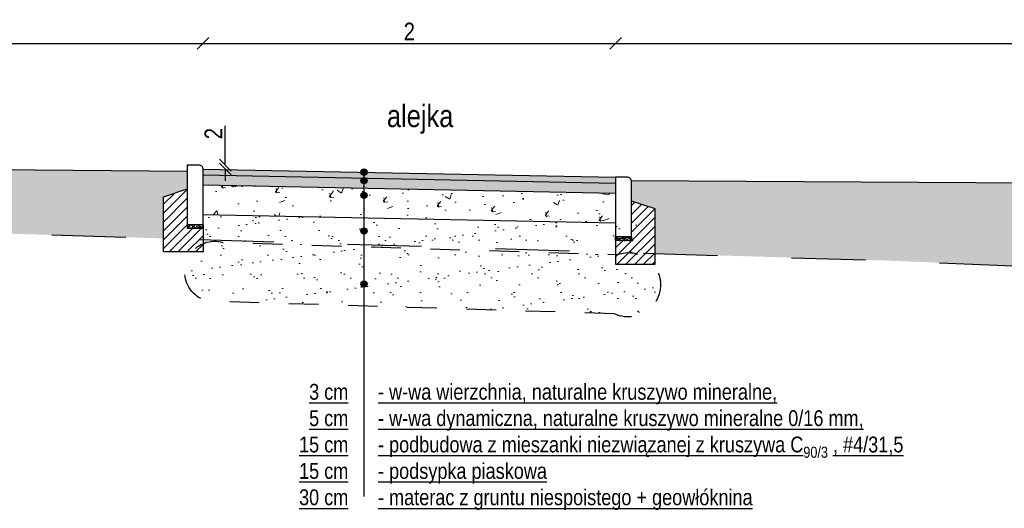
# Model space of a CAD drawing. Header units: metres. Extents: x 540 to 1285, y -13 to 406.
# Tile 10 of 16: x 911 to 1011, y 155 to 204. Entities that reach past the tile are written whole.
import ezdxf

# ---------------------------------------------------------------- set-up
doc = ezdxf.new("R2010")
doc.units = ezdxf.units.M
doc.linetypes.add('1_1MM', pattern=[1, 0.5, -0.5])
for name, color, linetype in [('$DR - opis', 1, 'Continuous'), ('opis', 1, 'Continuous'), ('wypełnienie', 7, 'Continuous')]:
    doc.layers.add(name, color=color, linetype=linetype)
doc.layers.add('DR - wypełnienie', color=7, linetype='Continuous', lineweight=5)
doc.styles.add('ARIAL 2', font='ARIALN.TTF')
doc.dimstyles.new('przekroje normalne', dxfattribs={"dimscale": 30, "dimtxt": 0.3, "dimasz": 0.2, "dimexe": 0.08, "dimexo": 1, "dimgap": 0.05, "dimtad": 1, "dimdec": 1, "dimlfac": 0.01, "dimzin": 9, "dimdsep": 46, "dimtxsty": 'ARIAL 2', "dimblk": 'OBLIQUE', "dimcen": 0, "dimdle": 0.05, "dimse1": 1, "dimse2": 1, "dimclrt": 1, "dimadec": 0, "dimazin": 0, "dimtfac": 1, "dimtdec": 1, "dimtofl": 0, "dimtmove": 0, "dimatfit": 3, "dimldrblk": 'OBLIQUE', "dimfxl": 0.5, "dimfxlon": 1, "dimtolj": 1, "dimtzin": 1, "dimarcsym": 0})
pattern_1 = [(37.5, (1170.8406, 644.909), (-0.096002, 2.936479), [0, -2.31648, 0, -2.5908, 0, -2.4765]), (7.5, (1170.8406, 644.909), (2.69714, 4.30095), [0, -1.24968, 0, -2.08788, 0, -0.8001]), (327.5, (1168.966, 644.909), (4.745954, 0.008623), [0, -0.762, 0, -2.7432, 0, -3.5814]), (317.5, (1168.966, 644.909), (4.58134, 1.337576), [0, -0.381, 0, -1.79832, 0, -2.0574])]

# ---------------------------------------------------------------- blocks, each defined once
blk = doc.blocks.new('_OBLIQUE')
at = {"color": 0, "linetype": 'ByBlock'}
blk.add_line((-0.5, -0.5), (0.5, 0.5), dxfattribs=at)
blk = doc.blocks.new('*D134')
at = {"layer": '$DR - opis', "color": 0, "lineweight": -2, "transparency": 16777216}
for p, q in [((932.121, 189.691), (932.121, 193.67)), ((932.121, 189.291), (932.121, 188.091))]:
    blk.add_line(p, q, dxfattribs=at)
at = {"layer": 'Defpoints', "color": 0, "transparency": 16777216}
for p in [(929.465, 189.691), (932.121, 189.691), (929.865, 189.291)]:
    blk.add_point(p, dxfattribs=at)
at = {"layer": '$DR - opis', "color": 0, "lineweight": -2, "transparency": 16777216, "xscale": 1.2, "yscale": 1.2, "zscale": 1.2}
for p, rotation in [((932.121, 189.691), 270), ((932.121, 189.291), 90)]:
    blk.add_blockref('_OBLIQUE', p, dxfattribs=dict(at, rotation=rotation))
at = {"layer": '$DR - opis', "color": 1, "transparency": 16777216, "insert": (930.918, 192.881), "char_height": 1.8, "attachment_point": 5, "rotation": 90, "style": 'ARIAL 2'}
blk.add_mtext('\\A1;2', dxfattribs=at)
blk = doc.blocks.new('*D138')
at = {"layer": '$DR - opis', "color": 0, "lineweight": -2, "transparency": 16777216}
blk.add_line((752.965, 202.012), (930.165, 202.012), dxfattribs=at)
at = {"layer": 'Defpoints', "color": 0, "transparency": 16777216}
for p in [(929.865, 202.012), (753.265, 190.987), (929.865, 189.291)]:
    blk.add_point(p, dxfattribs=at)
at = {"layer": '$DR - opis', "color": 0, "lineweight": -2, "transparency": 16777216, "xscale": 1.2, "yscale": 1.2, "zscale": 1.2, "rotation": 180}
blk.add_blockref('_OBLIQUE', (753.265, 202.012), dxfattribs=at)
at = {"layer": '$DR - opis', "color": 0, "lineweight": -2, "transparency": 16777216, "xscale": 1.2, "yscale": 1.2, "zscale": 1.2}
blk.add_blockref('_OBLIQUE', (929.865, 202.012), dxfattribs=at)
at = {"layer": '$DR - opis', "color": 1, "transparency": 16777216, "insert": (841.565, 203.231), "char_height": 1.8, "attachment_point": 5, "style": 'ARIAL 2'}
blk.add_mtext('\\A1;8.8', dxfattribs=at)
blk = doc.blocks.new('*D139')
at = {"layer": '$DR - opis', "color": 0, "lineweight": -2, "transparency": 16777216}
blk.add_line((929.565, 202.012), (971.965, 202.012), dxfattribs=at)
at = {"layer": 'Defpoints', "color": 0, "transparency": 16777216}
for p in [(971.665, 202.012), (929.865, 189.291), (971.665, 188.455)]:
    blk.add_point(p, dxfattribs=at)
at = {"layer": '$DR - opis', "color": 0, "lineweight": -2, "transparency": 16777216, "xscale": 1.2, "yscale": 1.2, "zscale": 1.2, "rotation": 180}
blk.add_blockref('_OBLIQUE', (929.865, 202.012), dxfattribs=at)
at = {"layer": '$DR - opis', "color": 0, "lineweight": -2, "transparency": 16777216, "xscale": 1.2, "yscale": 1.2, "zscale": 1.2}
blk.add_blockref('_OBLIQUE', (971.665, 202.012), dxfattribs=at)
at = {"layer": '$DR - opis', "color": 1, "transparency": 16777216, "insert": (950.765, 203.215), "char_height": 1.8, "attachment_point": 5, "style": 'ARIAL 2'}
blk.add_mtext('\\A1;2', dxfattribs=at)
blk = doc.blocks.new('*D140')
at = {"layer": '$DR - opis', "color": 0, "lineweight": -2, "transparency": 16777216}
blk.add_line((971.365, 202.012), (1155.365, 202.012), dxfattribs=at)
at = {"layer": 'Defpoints', "color": 0, "transparency": 16777216}
for p in [(1155.065, 202.012), (971.665, 188.455), (1155.065, 187.082)]:
    blk.add_point(p, dxfattribs=at)
at = {"layer": '$DR - opis', "color": 0, "lineweight": -2, "transparency": 16777216, "xscale": 1.2, "yscale": 1.2, "zscale": 1.2, "rotation": 180}
blk.add_blockref('_OBLIQUE', (971.665, 202.012), dxfattribs=at)
at = {"layer": '$DR - opis', "color": 0, "lineweight": -2, "transparency": 16777216, "xscale": 1.2, "yscale": 1.2, "zscale": 1.2}
blk.add_blockref('_OBLIQUE', (1155.065, 202.012), dxfattribs=at)
at = {"layer": '$DR - opis', "color": 1, "transparency": 16777216, "insert": (1063.365, 203.231), "char_height": 1.8, "attachment_point": 5, "style": 'ARIAL 2'}
blk.add_mtext('\\A1;9.2', dxfattribs=at)

msp = doc.modelspace()

# ---------------------------------------------------------------- hatches: boundary and pattern name
at = {"layer": '$DR - opis'}
h = msp.add_hatch(color=256, dxfattribs=at)
h.dxf.hatch_style = 1
h.paths.add_polyline_path([(945.863, 188.978, -1), (946.503, 188.978, -1)])
h = msp.add_hatch(color=256, dxfattribs=at)
h.dxf.hatch_style = 1
h.paths.add_polyline_path([(945.863, 188.116, -1), (946.503, 188.116, -1)])
h = msp.add_hatch(dxfattribs=at)
h.set_pattern_fill('ANSI31')
h.set_pattern_definition([(45, (246.07506, 312.36124), (-0.4490128, 0.4490128), [])])
h.paths.add_polyline_path([(929.865, 183.291), (929.865, 180.891), (925.865, 180.891), (925.865, 186.491), (928.265, 187.275), (928.265, 183.291)])
h = msp.add_hatch(color=256, dxfattribs=at)
h.dxf.hatch_style = 1
h.paths.add_polyline_path([(945.863, 186.624, -1), (946.503, 186.624, -1)])
h = msp.add_hatch(dxfattribs=at)
h.set_pattern_fill('ANSI31')
h.set_pattern_definition([(45, (287.87506, 311.12524), (-0.4490128, 0.4490128), [])])
h.paths.add_polyline_path([(971.665, 182.055), (971.665, 179.655), (975.665, 179.655), (975.665, 185.255), (973.265, 186.039), (973.265, 182.055)])
h = msp.add_hatch(color=256, dxfattribs=at)
h.dxf.hatch_style = 1
h.paths.add_polyline_path([(945.863, 183.009, -1), (946.503, 183.009, -1)])
h = msp.add_hatch(color=256, dxfattribs=at)
h.dxf.hatch_style = 1
h.paths.add_polyline_path([(945.863, 177.646, -1), (946.503, 177.646, -1)])
h = msp.add_hatch()
h.set_pattern_fill('AR-SAND', color=256, scale=0.03)
h.set_pattern_definition([(37.5, (147.48122, -76.21374), (-0.00960019, 0.29364794), [0, -0.231648, 0, -0.25908, 0, -0.24765]), (7.5, (147.48122, -76.21374), (0.26971397, 0.43009506), [0, -0.124968, 0, -0.208788, 0, -0.08001]), (327.5, (147.29377, -76.21374), (0.47459542, 0.00086231), [0, -0.0762, 0, -0.27432, 0, -0.35814]), (317.5, (147.29377, -76.21374), (0.45813387, 0.1337576), [0, -0.0381, 0, -0.179832, 0, -0.20574])])
h.paths.add_polyline_path([(928.265, 183.691), (929.865, 183.691), (929.865, 183.291), (928.265, 183.291)])
h = msp.add_hatch()
h.set_pattern_fill('AR-SAND', color=256, scale=0.03)
h.set_pattern_definition([(37.5, (189.28122, -77.44974), (-0.00960019, 0.29364794), [0, -0.231648, 0, -0.25908, 0, -0.24765]), (7.5, (189.28122, -77.44974), (0.26971397, 0.43009506), [0, -0.124968, 0, -0.208788, 0, -0.08001]), (327.5, (189.09377, -77.44974), (0.47459542, 0.00086231), [0, -0.0762, 0, -0.27432, 0, -0.35814]), (317.5, (189.09377, -77.44974), (0.45813387, 0.1337576), [0, -0.0381, 0, -0.179832, 0, -0.20574])])
h.paths.add_polyline_path([(973.265, 182.455), (971.665, 182.455), (971.665, 182.055), (973.265, 182.055)])
at = {"layer": 'DR - wypełnienie'}
h = msp.add_hatch(dxfattribs=at)
h.set_pattern_fill('HONEY', color=252, scale=0.2, angle=2)
h.set_pattern_definition([(2, (-1096494.72227, -1183053.49453), (0.186545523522, 0.116566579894), [0.127, -0.254]), (122, (-1096494.72227, -1183053.49453), (-0.1942223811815, 0.103269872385), [0.127, -0.254]), (62, (-1096494.72227, -1183053.49453), (-0.0076768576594, 0.219836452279), [-0.254, 0.127])])
h.paths.add_polyline_path([(971.665, 187.855), (971.665, 188.455), (929.865, 189.291), (929.865, 188.691)])
h = msp.add_hatch(dxfattribs=at)
h.set_pattern_fill('GRAVEL', color=252, scale=0.2, angle=2)
h.set_pattern_definition([(230.0127875, (-1096494.02665, -1183052.45362), (-7.8039276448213, -9.422092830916), [0.136688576, -13.5321934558]), (186.969741, (-1096494.11449, -1183052.55835), (12.1491150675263, 1.4408758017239), [0.234561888, -23.2216195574]), (134.5104471, (-1096494.34732, -1183052.586813), (10.5438475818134, -10.814612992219), [0.165392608, -16.37388911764]), (269.273689, (-1096494.734453, -1183052.854487), (0.3062233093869, 20.3430794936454), [0.213601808, -21.1465749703]), (294.83365418, (-1096494.73716, -1183053.06807), (-5.5024000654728, 12.0072835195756), [0.20945348, -20.73592309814]), (359.273689, (-1096494.649193, -1183053.25816), (-20.3430794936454, 0.3062233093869), [0.213601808, -21.1465749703]), (39.69424047, (-1096494.43561, -1183053.260865), (-12.845375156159, -10.6147633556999), [0.282477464, -27.9652461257]), (74.25532837, (-1096494.218253, -1183053.08045), (6.3275940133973, 22.58658898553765), [0.266687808, -26.40210264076]), (123.42956562, (-1096494.145887, -1183052.82377), (-8.5840011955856, 12.9162909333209), [0.2143252, -21.2182182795]), (177.2363583, (-1096494.26396, -1183052.6449), (11.2046497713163, -0.6253443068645), [0.244685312, -11.98957478]), (224.3974378, (-1096494.508362, -1183052.633102), (-11.7945361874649, -11.594686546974), [0.316431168, -31.3267090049]), (140.81407483, (-1096493.72887, -1183052.82954), (-7.320414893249, 5.8440812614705), [0.108001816, -10.69222632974]), (173.4692344, (-1096493.812584, -1183052.7613), (13.2708698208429, -1.5698096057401), [0.205472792, -20.3418555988]), (227, (-1096494.0167, -1183052.7379), (0.03545788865, -1.01538108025), [0.143683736, -1.2931572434]), (205.19859051, (-1096494.09206, -1183052.61856), (5.005989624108, 2.2080516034), [0.077376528, -7.66024894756]), (293.80140949, (-1096494.16207, -1183052.6515), (-1.12175474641, 3.010685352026), [0.109426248, -5.361901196]), (32.96375653, (-1096494.1179, -1183052.75163), (2.975227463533, 2.137135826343), [0.177727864, -5.74651926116]), (163.56505118, (-1096493.9688, -1183052.65492), (2.0662200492, -0.944465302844), [0.128514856, -3.0843592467]), (18.389540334, (-1096494.75099, -1183052.672073), (10.0474371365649, 3.4007221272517), [0.1800352, -17.823530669]), (72.34617594, (-1096494.58015, -1183052.615276), (-3.6714875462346, -11.3110234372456), [0.151039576, -14.9528862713]), (295.19859051, (-1096493.97588, -1183052.45185), (-2.208051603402, 5.005989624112), [0.15475204, -7.58287343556]), (345.61045967, (-1096493.909996, -1183052.591874), (-10.2601844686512, 2.691564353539), [0.1800352, -17.823530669]), (341.44395478, (-1096494.729, -1183053.30161), (-5.147821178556, 1.853472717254), [0.17361408, -8.50709372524]), (296.7751406, (-1096494.56442, -1183053.35686), (-5.4669421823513, 10.9919024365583), [0.145468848, -14.4014373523]), (68.80140949, (-1096493.93027, -1183053.46687), (1.853472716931, 5.147821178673), [0.15475204, -7.58287343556]), (19.35402464, (-1096493.87431, -1183053.322594), (-13.0581224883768, -4.5224768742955), [0.170313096, -16.8609503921]), (71.44395478, (-1096494.42781, -1183053.48425), (-1.85347271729, -5.147821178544), [0.08680704, -8.59390076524]), (103.309932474, (-1096493.9912, -1183053.469), (-1.15721263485, 4.026066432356), [0.05180584, -5.1287979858]), (167.963756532, (-1096494.00312, -1183053.4186), (3.081601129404, -0.909007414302), [0.20945348, -3.9796218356]), (188.00900596, (-1096494.20797, -1183053.37491), (10.1183529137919, 1.3699599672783), [0.1941068, -19.21654594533]), (305.69006753, (-1096494.11472, -1183052.843), (-1.08629685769, 1.99530427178), [0.146529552, -3.5167105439]), (355.15722659, (-1096494.02923, -1183052.96202), (17.332394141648, -1.4279780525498), [0.255822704, -25.326403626]), (62.9453959, (-1096493.77432, -1183052.98362), (-3.8133191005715, -7.249499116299), [0.104603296, -10.35575692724]), (92, (-1096493.7267, -1183052.8905), (-1.0508389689, 0.9799231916), [0.06096, -0.95504]), (122.25643716, (-1096494.22934, -1183053.34516), (4.309729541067, -6.965836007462), [0.141146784, -13.9735763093]), (50.0127875, (-1096494.30467, -1183053.225794), (7.803927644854, 9.4220928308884), [0.273377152, -13.3955048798]), (2, (-1096494.129, -1183053.0163), (0.9799231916, 1.0508389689), [0.26416, -0.75184]), (327.3048465, (-1096493.865, -1183053.007117), (10.4020160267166, -6.7530886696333), [0.160643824, -15.90372668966]), (256.0546041, (-1096493.7298, -1183053.09389), (-0.873549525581, -4.096982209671), [0.147931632, -7.2486600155]), (209.64597536, (-1096493.765457, -1183053.237463), (-18.9376616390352, -10.827510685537), [0.24085804, -23.8449857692]), (177.42607874, (-1096493.974787, -1183053.3566), (-13.2354119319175, 0.5544285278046), [0.254811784, -25.2263385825])])
h.paths.add_polyline_path([(971.665, 186.855), (971.665, 187.855), (929.865, 188.691), (929.865, 187.691)])
at = {"layer": 'DR - wypełnienie', "lineweight": 5}
h = msp.add_hatch(dxfattribs=at)
h.set_pattern_fill('AR-CONC', color=252, scale=0.15)
h.set_pattern_definition([(50, (-1096494.7223, -1183053.4945), (5.46554007, -0.478172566), [0.5715, -6.2865]), (355, (-1096494.722, -1183053.4945), (-1.057302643, 5.731705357), [0.4572, -5.029217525]), (100.4514447, (-1096494.267, -1183053.5344), (4.408237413, 5.253532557), [0.485700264, -5.342707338]), (46.1842, (-1096494.722, -1183051.9705), (8.132371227, -1.261269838), [0.85725, -9.42975]), (96.6355576, (-1096494.0446, -1183052.076), (7.12212402, 7.422783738), [0.728550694, -8.014068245]), (351.18415117, (-1096494.722, -1183051.9705), (7.12212402, 7.422783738), [0.68579901, -7.543791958]), (21, (-1096493.9603, -1183052.3515), (4.548431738, -3.067955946), [0.5715, -6.2865]), (326, (-1096493.96, -1183052.3515), (1.85406085, 5.525638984), [0.4572, -5.0292]), (71.451445, (-1096493.581, -1183052.607), (6.402492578, 2.457683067), [0.485700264, -5.342698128]), (37.5, (-1096494.7223, -1183053.4945), (0.0926580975, 2.5366511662), [0, -4.96824, 0, -5.1054, 0, -5.04825]), (7.5, (-1096494.7223, -1183053.4945), (2.0045898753, 3.0054172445), [0, -2.91084, 0, -4.85394, 0, -1.92405]), (327.5, (-1096496.4215, -1183053.4945), (4.067717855, -0.1718623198), [0, -1.905, 0, -5.9436, 0, -7.8867]), (317.5, (-1096497.1835, -1183053.4945), (4.4438754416, 0.762794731), [0, -2.4765, 0, -3.94716, 0, -5.6007])])
h.paths.add_polyline_path([(971.665, 183.855), (971.665, 186.855), (929.865, 187.691), (929.865, 184.691)])
at = {"layer": 'wypełnienie', "lineweight": 5}
h = msp.add_hatch(dxfattribs=at)
h.set_pattern_fill('AR-SAND', color=256, scale=0.3, style=0)
h.set_pattern_definition([(37.5, (276.451, 558.9537), (-0.096002, 2.9364794), [0, -2.31648, 0, -2.5908, 0, -2.4765]), (7.5, (276.451, 558.9537), (2.69714, 4.30095), [0, -1.24968, 0, -2.08788, 0, -0.8001]), (327.5, (274.5765, 558.9537), (4.745954, 0.008623), [0, -0.762, 0, -2.7432, 0, -3.5814]), (317.5, (274.5765, 558.9537), (4.581339, 1.337576), [0, -0.381, 0, -1.79832, 0, -2.0574])])
h.paths.add_polyline_path([(928.265, 189.07), (754.865, 190.587), (754.865, 188.572), (757.265, 187.787), (757.265, 187.437), (925.865, 182.268), (925.865, 186.491), (928.265, 187.275)])
h.paths.add_polyline_path([(1153.465, 185.067), (1153.465, 187.099), (973.265, 188.122), (973.265, 186.039), (975.665, 185.255), (975.665, 180.741), (999.145, 180.021), (1150.652, 173.935, -0.466414), (1154.604, 178.646), (1151.065, 178.682), (1151.065, 184.282)])
h.paths.add_polyline_path([(1199.56, 185.922), (1194.665, 185.922), (1194.665, 183.907), (1197.065, 183.122), (1197.065, 177.522), (1193.165, 177.522), (1194.987, 177.47, -0.491724), (1198.201, 171.966), (1230.234, 170.589)])
h = msp.add_hatch(dxfattribs=at)
h.set_pattern_fill('AR-SAND', color=256, scale=0.3, style=0)
h.set_pattern_definition(pattern_1)
h.paths.add_polyline_path([(946.16, 184.365), (929.865, 184.691), (929.865, 183.691), (929.865, 181.514, -0.103114), (931.875, 181.869), (946.16, 181.427)])
h.paths.add_polyline_path([(973.865, 183.811), (946.16, 184.365), (946.16, 181.427), (971.856, 180.632, -0.104555), (973.865, 180.142), (973.865, 182.411)])
h = msp.add_hatch(dxfattribs=at)
h.set_pattern_fill('AR-SAND', color=256, scale=0.3, style=0)
h.set_pattern_definition(pattern_1)
edge = h.paths.add_edge_path()
edge.add_line((954.629, 181.165), (954.629, 175.16))
edge.add_line((954.629, 175.16), (931.566, 175.874))
edge.add_arc((930.953, 178.84), 3.029, 83.91186, 281.67281, ccw=False)
edge.add_line((931.274, 181.851), (932.442, 181.851))
edge.add_line((932.442, 181.851), (954.629, 181.165))
edge = h.paths.add_edge_path()
edge.add_line((954.629, 181.165), (971.856, 180.632))
edge.add_arc((972.926, 177.574), 3.24, -114.94603, 109.29324, ccw=False)
edge.add_line((971.56, 174.637), (954.642, 175.16))
edge.add_line((954.642, 175.16), (954.629, 181.165))

# ---------------------------------------------------------------- linework, layer by layer
at = {"layer": '$DR - opis', "color": 94, "transparency": 33554687, "flags": 128}
for points in [[(754.865, 190.587), (928.265, 189.07)], [(973.259, 188.122), (1153.465, 187.099)]]:
    msp.add_lwpolyline(points, dxfattribs=at)
at = {"layer": '$DR - opis', "transparency": 33554687, "flags": 128}
for points in [[(929.865, 189.291), (971.665, 188.455)], [(929.865, 188.691), (971.665, 187.855)], [(946.157, 188.692), (946.157, 156.15)], [(929.865, 187.691), (971.665, 186.855)], [(929.865, 183.691), (929.865, 180.891), (925.865, 180.891), (925.865, 186.491), (928.265, 187.275)], [(971.665, 182.455), (971.665, 179.655), (975.665, 179.655), (975.665, 185.255), (973.265, 186.039)], [(929.865, 184.691), (971.665, 183.855)]]:
    msp.add_lwpolyline(points, dxfattribs=at)
at = {"layer": '$DR - opis', "color": 192, "linetype": '1_1MM', "lineweight": 30, "ltscale": 6, "flags": 128}
msp.add_lwpolyline([(971.547, 174.637), (931.566, 175.874, -1.241088), (931.875, 181.869), (971.856, 180.632, -1.505598)], format="xyb", close=True, dxfattribs=at)
at = {"layer": '$DR - opis'}
for centre in [(946.183, 188.978), (946.183, 188.116), (946.183, 186.624), (946.183, 183.009), (946.183, 177.646)]:
    msp.add_circle(centre, 0.32, dxfattribs=at)
at = {"color": 32, "linetype": '1_1MM', "lineweight": 30, "ltscale": 15, "flags": 128}
msp.add_lwpolyline([(614.674, 191.808), (999.145, 180.021), (1177.713, 172.848), (1230.234, 170.589)], dxfattribs=at)
at = {"color": 2}
for points in [[(929.465, 189.691), (928.265, 189.691), (928.265, 183.691), (929.865, 183.691), (929.865, 189.291, 0.414214)], [(972.865, 188.455), (971.665, 188.455), (971.665, 182.455), (973.265, 182.455), (973.265, 188.055, 0.414214)]]:
    msp.add_lwpolyline(points, format="xyb", close=True, dxfattribs=at)
at = {"color": 1}
for points in [[(928.265, 183.691), (928.265, 183.291), (929.865, 183.291), (929.865, 183.691)], [(973.265, 182.455), (973.265, 182.055), (971.665, 182.055), (971.665, 182.455)]]:
    msp.add_lwpolyline(points, dxfattribs=at)

# ---------------------------------------------------------------- texts
at = {"layer": 'opis', "style": 'ARIAL 2'}
for s, insert, char_height, width, attachment_point in [('\\A1;\\pt12.214;alejka', (951.865, 195.787), 2.25, 61.68964, 2), ('\\A1;\\pt8;{\\L  3 cm^I- w-wa wierzchnia, naturalne kruszywo mineralne, \\P  5 cm^I- w-wa dynamiczna, naturalne kruszywo mineralne 0/16 mm, \\P15 cm^I- podbudowa z mieszanki niezwiązanej z kruszywa C\\H0.7x;\\S^ 90\\/3;\\H1.4286x; , #4/31,5\\P\\H0.99998x;15 cm^I- podsypka piaskowa\\P30 cm^I- materac z gruntu niespoistego + geowłóknina}', (939.594, 161.154), 1.6, 75.17282, 4)]:
    msp.add_mtext(s, dxfattribs=dict(at, insert=insert, char_height=char_height, width=width, attachment_point=attachment_point))

# ---------------------------------------------------------------- dimensions: what is measured, and where the dimension line sits
at = {"layer": '$DR - opis', "transparency": 33554636}
for base, p1, p2, picture, middle in [((929.865, 202.012), (753.265, 190.987), (929.865, 189.291), '*D138', (841.565, 203.231)), ((1155.065, 202.012), (971.665, 188.455), (1155.065, 187.082), '*D140', (1063.365, 203.231))]:
    dim = msp.add_linear_dim(base=base, p1=p1, p2=p2, dimstyle='przekroje normalne', override={"dimscale": 6, "dimlfac": 0.05, "dimtmove": 1}, dxfattribs=at)
    dim.commit()
    dim.dimension.update_dxf_attribs({"geometry": picture, "text_midpoint": middle})
dim = msp.add_linear_dim(base=(971.665, 202.012), p1=(929.865, 189.291), p2=(971.665, 188.455), text='2', dimstyle='przekroje normalne', override={"dimscale": 6, "dimlfac": 0.05, "dimtmove": 1}, dxfattribs=at)
dim.commit()
dim.dimension.update_dxf_attribs({"geometry": '*D139', "text_midpoint": (950.765, 203.215)})
dim = msp.add_linear_dim(base=(932.121, 189.691), p1=(929.865, 189.291), p2=(929.465, 189.691), angle=90, dimstyle='przekroje normalne', override={"dimscale": 6, "dimdec": 0, "dimlfac": 5}, dxfattribs=at)
dim.commit()
dim.dimension.update_dxf_attribs({"geometry": '*D134', "text_midpoint": (930.918, 192.881)})

doc.saveas('drawing.dxf')
